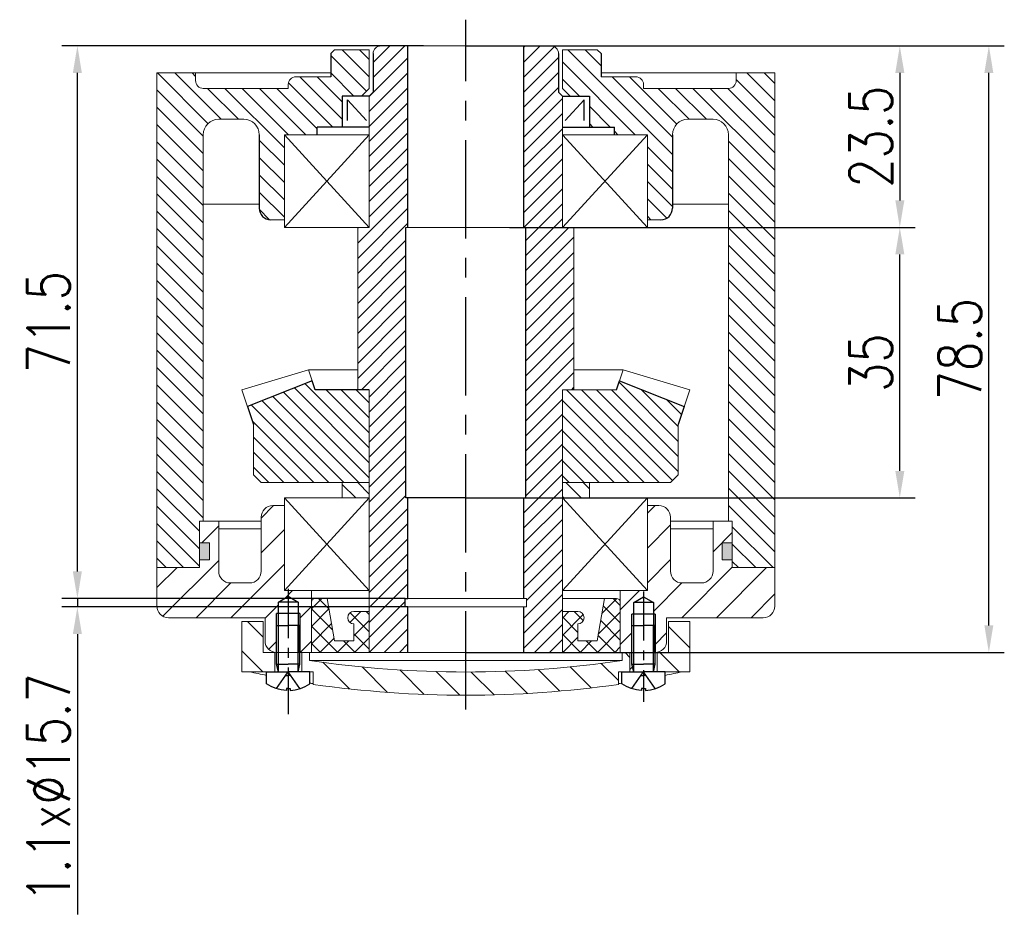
# Model space of a CAD drawing. Header units: inches. Extents: x -739 to 4096, y 9 to 1581.
# Tile 23 of 36: x 3054 to 3181, y 177 to 293. Entities that reach past the tile are written whole.
import ezdxf

# ---------------------------------------------------------------- set-up
doc = ezdxf.new("R2010")
doc.units = ezdxf.units.IN
doc.header["$LTSCALE"] = 10
doc.header["$MEASUREMENT"] = 0
doc.linetypes.add('CENTER', pattern=[10.16, 6.35, -1.27, 1.27, -1.27])
doc.linetypes.add('HIDDEN', pattern=[1.905, 1.27, -0.635])
for name, color, linetype in [('1轮廓实线层', 7, 'Continuous'), ('2细线层', 4, 'Continuous'), ('3中心线层', 1, 'CENTER'), ('4虚线层', 6, 'HIDDEN'), ('5剖面线层', 2, 'Continuous'), ('7标注层', 4, 'Continuous')]:
    doc.layers.add(name, color=color, linetype=linetype)
doc.styles.add('PC_TEXTSTYLE', font='isocp.shx', dxfattribs={"width": 0.8, "bigfont": 'HZFS.SHX'})
doc.styles.add('TH_GBDIM', font='romans.shx', dxfattribs={"width": 0.8, "bigfont": 'gbcbig.shx'})
doc.dimstyles.new('TH_GBDIM', dxfattribs={"dimtxt": 3.5, "dimasz": 2.5, "dimexe": 2, "dimexo": 0, "dimgap": 1, "dimtad": 1, "dimdec": 4, "dimdsep": 46, "dimtxsty": 'TH_GBDIM', "dimcen": 0.09, "dimclrd": 4, "dimclre": 4, "dimclrt": 3, "dimadec": 0, "dimazin": 0, "dimtfac": 1, "dimtdec": 4, "dimtmove": 0, "dimatfit": 3, "dimfxl": 1, "dimtzin": 0, "dimarcsym": 0})
pattern_1 = [(135, (2913.1105, -51.4148), (-1.122532, -1.122532), [])]
pattern_2 = [(315, (-160.4537, 145.2508), (2.245064, 2.245064), [])]

# ---------------------------------------------------------------- blocks, each defined once
blk = doc.blocks.new('A$C2029507C')
at = {"layer": '1轮廓实线层', "extrusion": (1.22465e-16, -7.4988e-33, -1)}
for points in [[(-1.3, 3.4), (-1.3, 8.4), (-2.8, 8.4)], [(-1.53, 2.4), (-1.3, 3.4), (-2.8, 3.4)]]:
    blk.add_lwpolyline(points, dxfattribs=at)
at = {"layer": '1轮廓实线层'}
for points in [[(4.3, 3.4), (4.3, 8.4), (2.8, 8.4)], [(4.08, 2.4), (4.3, 3.4), (2.8, 3.4)], [(5.6, 0.85), (5.6, 2.4), (2.8, 2.4)], [(2.8, 0.24), (3.04, 0.24), (3.04, 0)]]:
    blk.add_lwpolyline(points, dxfattribs=at)
at = {"layer": '1轮廓实线层', "extrusion": (-1.22465e-16, 7.4988e-33, -1)}
for points in [[(0, 0.85), (0, 2.4), (-2.8, 2.4)], [(-2.8, 0.24), (-2.56, 0.24), (-2.56, 0)]]:
    blk.add_lwpolyline(points, dxfattribs=at)
blk.add_arc((-2.8, 4.99), 5, 272.7513, 304.0558, dxfattribs=at)
at = {"layer": '1轮廓实线层'}
blk.add_arc((2.8, 4.99), 5, 272.7513, 304.0558, dxfattribs=at)
at = {"layer": '2细线层', "extrusion": (1.22465e-16, -7.4988e-33, -1)}
blk.add_lwpolyline([(-1.53, 2.4), (-1.53, 8.4)], dxfattribs=at)
at = {"layer": '2细线层'}
blk.add_lwpolyline([(4.08, 2.4), (4.08, 8.4)], dxfattribs=at)
at = {"layer": '4虚线层', "extrusion": (-1.22465e-16, 7.4988e-33, -1)}
for p, q in [((1.3, 0.22), (2.8, 2.4)), ((2.47, 1.92), (2.8, 1.92))]:
    blk.add_line(p, q, dxfattribs=at)
at = {"layer": '4虚线层'}
for p, q in [((4.3, 0.22), (2.8, 2.4)), ((3.13, 1.92), (2.8, 1.92))]:
    blk.add_line(p, q, dxfattribs=at)
at = {"layer": '1轮廓实线层', "color": 7, "style": 'PC_TEXTSTYLE'}
blk.add_text('TH_SUPERPART', height=1e-29, rotation=90, dxfattribs=at).set_placement((2.8, 2.4))
blk = doc.blocks.new('A$C57CB2520')
at = {"linetype": 'Continuous', "lineweight": 0}
h = blk.add_hatch(dxfattribs=at)
h.set_pattern_fill('ANSI31', color=4, angle=-90, style=0)
h.set_pattern_definition(pattern_2)
h.paths.add_polyline_path([(2.75, 11.97), (0, 11.97), (0, 5.47), (4.25, 5.47), (4.25, 7.97), (2.75, 7.97)], flags=0)
h = blk.add_hatch(dxfattribs=at)
h.set_pattern_fill('ANSI31', color=4, angle=-90, style=0)
h.set_pattern_definition(pattern_2)
h.paths.add_polyline_path([(58, 11.97), (55.25, 11.97), (55.25, 7.97), (53.75, 7.97), (53.75, 5.47), (58, 5.47)], flags=0)
h = blk.add_hatch(dxfattribs=at)
h.set_pattern_fill('ANSI31', color=4, angle=-90, style=0)
h.set_pattern_definition(pattern_2)
edge = h.paths.add_edge_path(flags=0)
edge.add_line((50.25, 5.47), (50.25, 7.97))
edge.add_line((50.25, 7.97), (49.25, 7.97))
edge.add_line((49.25, 7.97), (49.25, 6.94))
edge.add_arc((29, 142.44), 137, -98.5, -81.5, ccw=False)
edge.add_line((8.75, 6.94), (8.75, 7.97))
edge.add_line((8.75, 7.97), (7.75, 7.97))
edge.add_line((7.75, 7.97), (7.75, 5.47))
edge.add_line((7.75, 5.47), (9.25, 5.47))
edge.add_line((9.25, 5.47), (9.25, 3.84))
edge.add_arc((29, 142.44), 140, 261.8902, 278.1098)
edge.add_line((48.75, 3.84), (48.75, 5.47))
edge.add_line((48.75, 5.47), (50.25, 5.47))
at = {"color": 7, "linetype": 'Continuous', "lineweight": 15}
for p, q in [((0, 5.47), (0, 11.97)), ((0, 11.97), (2.75, 11.97)), ((2.75, 11.97), (2.75, 7.97)), ((55.25, 7.97), (55.25, 11.97)), ((55.25, 11.97), (58, 11.97)), ((58, 11.97), (58, 5.47)), ((2.75, 7.97), (4.25, 7.97)), ((4.25, 7.97), (4.25, 5.47)), ((7.75, 5.47), (7.75, 7.97)), ((7.75, 7.97), (8.75, 7.97)), ((8.75, 7.97), (8.75, 6.94)), ((49.25, 7.97), (8.75, 7.97)), ((49.25, 6.94), (49.25, 7.97)), ((49.25, 7.97), (50.25, 7.97)), ((50.25, 7.97), (50.25, 5.47)), ((53.75, 5.47), (53.75, 7.97)), ((53.75, 7.97), (55.25, 7.97)), ((49.25, 6.94), (8.75, 6.94)), ((4.25, 5.47), (0, 5.47)), ((4.25, 5.47), (7.75, 5.47)), ((9.25, 5.47), (7.75, 5.47)), ((9.25, 5.47), (9.25, 3.84)), ((48.75, 3.84), (48.75, 5.47)), ((50.25, 5.47), (48.75, 5.47)), ((50.25, 5.47), (53.75, 5.47)), ((58, 5.47), (53.75, 5.47))]:
    blk.add_line(p, q, dxfattribs=at)
for centre, radius, start, end in [((29, 142.44), 137, 261.5, 278.5), ((29.05, 133.49), 131.06, 257.6353, 258.6236), ((28.95, 133.49), 131.06, 281.3764, 282.3647), ((29.05, 133.49), 131.06, 261.1107, 261.3098), ((29, 142.44), 140, 261.8902, 278.1098), ((28.95, 133.49), 131.06, 278.6902, 278.8893)]:
    blk.add_arc(centre, radius, start, end, dxfattribs=at)
at = {"layer": '1轮廓实线层'}
for p, q in [((4.73, 14.5), (6, 15.24)), ((7.28, 14.5), (4.73, 14.5)), ((4.73, 8.02), (4.73, 14.5)), ((6, 15.24), (7.28, 14.5)), ((7.28, 14.5), (7.28, 8)), ((50.73, 14.44), (52, 15.18)), ((53.28, 14.44), (50.73, 14.44)), ((50.73, 7.96), (50.73, 14.44)), ((52, 15.18), (53.28, 14.44)), ((53.28, 14.44), (53.28, 7.94)), ((7.5, 13), (4.5, 13)), ((53.5, 12.94), (50.5, 12.94))]:
    blk.add_line(p, q, dxfattribs=at)
at = {"layer": '2细线层'}
for p, q in [((4.5, 8.06), (4.5, 13)), ((7.5, 13), (7.5, 8)), ((50.5, 8.01), (50.5, 12.94)), ((53.5, 12.94), (53.5, 7.94))]:
    blk.add_line(p, q, dxfattribs=at)
at = {"layer": '3中心线层', "ltscale": 0.1}
for p, q in [((6, 16.19), (6, 0)), ((52, 15.86), (52, 1.58))]:
    blk.add_line(p, q, dxfattribs=at)
at = {"layer": '1轮廓实线层', "color": 7}
for p in [(3.2, 3.07), (49.2, 3.07)]:
    blk.add_blockref('A$C2029507C', p, dxfattribs=at)
blk = doc.blocks.new('*D223')
at = {"layer": '7标注层', "color": 4, "lineweight": -2, "transparency": 16777216}
for p, q in [((3119.07, 289.73), (3169.76, 289.73)), ((3167.76, 286.23), (3167.76, 269.73)), ((3117.23, 266.23), (3169.76, 266.23))]:
    blk.add_line(p, q, dxfattribs=at)
at = {"layer": '7标注层', "color": 4, "transparency": 16777216}
for points in [[(3167.18, 286.23), (3168.35, 286.23), (3167.76, 289.73)], [(3167.18, 269.73), (3168.35, 269.73), (3167.76, 266.23)]]:
    blk.add_solid(points, dxfattribs=at)
at = {"layer": 'Defpoints', "color": 0, "transparency": 16777216}
for p in [(3119.07, 289.73), (3117.23, 266.23), (3167.76, 266.23)]:
    blk.add_point(p, dxfattribs=at)
at = {"layer": '7标注层', "color": 3, "transparency": 16777216, "insert": (3164.01, 277.98), "char_height": 5.5, "attachment_point": 5, "rotation": 90, "style": 'TH_GBDIM'}
blk.add_mtext('23.5', dxfattribs=at)
blk = doc.blocks.new('*D224')
at = {"layer": '7标注层', "color": 4, "lineweight": -2, "transparency": 16777216}
for p, q in [((3119.07, 266.23), (3169.76, 266.23)), ((3167.76, 234.73), (3167.76, 262.73)), ((3115.45, 231.23), (3169.76, 231.23))]:
    blk.add_line(p, q, dxfattribs=at)
at = {"layer": '7标注层', "color": 4, "transparency": 16777216}
for points in [[(3167.18, 262.73), (3168.35, 262.73), (3167.76, 266.23)], [(3167.18, 234.73), (3168.35, 234.73), (3167.76, 231.23)]]:
    blk.add_solid(points, dxfattribs=at)
at = {"layer": 'Defpoints', "color": 0, "transparency": 16777216}
for p in [(3119.07, 266.23), (3167.76, 266.23), (3115.45, 231.23)]:
    blk.add_point(p, dxfattribs=at)
at = {"layer": '7标注层', "color": 3, "transparency": 16777216, "insert": (3164.01, 248.73), "char_height": 5.5, "attachment_point": 5, "rotation": 90, "style": 'TH_GBDIM'}
blk.add_mtext('35', dxfattribs=at)
blk = doc.blocks.new('*D225')
at = {"layer": '7标注层', "color": 4, "lineweight": -2, "transparency": 16777216}
for p, q in [((3111.57, 289.73), (3181.29, 289.73)), ((3179.29, 214.73), (3179.29, 286.23)), ((3111.57, 211.23), (3181.29, 211.23))]:
    blk.add_line(p, q, dxfattribs=at)
at = {"layer": '7标注层', "color": 4, "transparency": 16777216}
for points in [[(3178.71, 286.23), (3179.87, 286.23), (3179.29, 289.73)], [(3178.71, 214.73), (3179.87, 214.73), (3179.29, 211.23)]]:
    blk.add_solid(points, dxfattribs=at)
at = {"layer": 'Defpoints', "color": 0, "transparency": 16777216}
for p in [(3111.57, 289.73), (3179.29, 289.73), (3111.57, 211.23)]:
    blk.add_point(p, dxfattribs=at)
at = {"layer": '7标注层', "color": 3, "transparency": 16777216, "insert": (3175.54, 250.48), "char_height": 5.5, "attachment_point": 5, "rotation": 90, "style": 'TH_GBDIM'}
blk.add_mtext('78.5', dxfattribs=at)
blk = doc.blocks.new('*D226')
at = {"layer": '7标注层', "color": 4, "lineweight": -2, "transparency": 16777216}
for p, q in [((3106.07, 289.73), (3059.28, 289.73)), ((3061.28, 221.71), (3061.28, 286.23)), ((3103.72, 218.21), (3059.28, 218.21))]:
    blk.add_line(p, q, dxfattribs=at)
at = {"layer": '7标注层', "color": 4, "transparency": 16777216}
for points in [[(3060.69, 286.23), (3061.86, 286.23), (3061.28, 289.73)], [(3060.69, 221.71), (3061.86, 221.71), (3061.28, 218.21)]]:
    blk.add_solid(points, dxfattribs=at)
at = {"layer": 'Defpoints', "color": 0, "transparency": 16777216}
for p in [(3061.28, 289.73), (3106.07, 289.73), (3103.72, 218.21)]:
    blk.add_point(p, dxfattribs=at)
at = {"layer": '7标注层', "color": 3, "transparency": 16777216, "insert": (3057.53, 253.97), "char_height": 5.5, "attachment_point": 5, "rotation": 90, "style": 'TH_GBDIM'}
blk.add_mtext('71.5', dxfattribs=at)
blk = doc.blocks.new('*D227')
at = {"layer": '7标注层', "color": 4, "lineweight": -2, "transparency": 16777216}
for p, q in [((3061.28, 221.71), (3061.28, 225.21)), ((3103.72, 218.21), (3059.28, 218.21)), ((3061.28, 218.21), (3061.28, 217.11)), ((3103.72, 217.11), (3059.28, 217.11)), ((3061.28, 213.61), (3061.28, 177.31))]:
    blk.add_line(p, q, dxfattribs=at)
at = {"layer": '7标注层', "color": 4, "transparency": 16777216}
for points in [[(3060.69, 221.71), (3061.86, 221.71), (3061.28, 218.21)], [(3060.69, 213.61), (3061.86, 213.61), (3061.28, 217.11)]]:
    blk.add_solid(points, dxfattribs=at)
at = {"layer": 'Defpoints', "color": 0, "transparency": 16777216}
for p in [(3103.72, 218.21), (3061.28, 217.11), (3103.72, 217.11)]:
    blk.add_point(p, dxfattribs=at)
at = {"layer": '7标注层', "color": 3, "transparency": 16777216, "insert": (3057.53, 193.71), "char_height": 5.5, "attachment_point": 5, "rotation": 90, "style": 'TH_GBDIM'}
blk.add_mtext('1.1x%%c15.7', dxfattribs=at)

msp = doc.modelspace()

# ---------------------------------------------------------------- hatches: boundary and pattern name
at = {"layer": '5剖面线层'}
h = msp.add_hatch(dxfattribs=at)
h.set_pattern_fill('ANSI31', color=2, scale=11)
h.set_pattern_definition([(45, (1764.7424, 4.7309), (-0.9722718, 0.9722718), [])])
h.paths.add_polyline_path([(3103.824, 266.226), (3104.074, 266.226), (3104.074, 289.726), (3100.572, 289.726, 0.4138254), (3099.574, 288.726), (3099.574, 283.726), (3099.074, 283.226), (3099.074, 266.226), (3097.574, 266.226), (3097.574, 245.226), (3099.074, 245.226), (3099.074, 211.226), (3104.074, 211.226), (3104.074, 217.114), (3103.724, 217.114), (3103.724, 218.214), (3104.074, 218.214), (3104.074, 231.226), (3103.824, 231.226)])
h.paths.add_polyline_path([(3125.574, 266.226), (3124.074, 266.226), (3124.074, 283.226), (3123.574, 283.726), (3123.574, 288.726, 0.4146018), (3122.572, 289.726), (3119.074, 289.726), (3119.074, 266.226), (3119.324, 266.226), (3119.324, 231.226), (3119.074, 231.226), (3119.074, 218.214), (3119.424, 218.214), (3119.424, 217.114), (3119.074, 217.114), (3119.074, 211.226), (3124.074, 211.226), (3124.074, 245.226), (3125.574, 245.226)])
h = msp.add_hatch(dxfattribs=at)
h.set_pattern_fill('ANSI31', color=256, scale=0.5, angle=90, style=0)
h.set_pattern_definition(pattern_1)
h.paths.add_polyline_path([(3071.574, 265.735), (3077.574, 265.735), (3077.574, 228.226), (3077.074, 228.226), (3077.074, 222.226), (3071.574, 222.226)])
edge = h.paths.add_edge_path()
edge.add_line((3071.574, 286.226), (3076.574, 286.226))
edge.add_line((3076.574, 286.226), (3076.574, 285.226))
edge.add_arc((3077.574, 285.226), 1, 540, 630)
edge.add_line((3077.574, 284.226), (3081.519, 284.226))
edge.add_line((3081.519, 284.226), (3081.519, 280.226))
edge.add_line((3081.519, 280.226), (3079.574, 280.226))
edge.add_arc((3079.574, 278.226), 2, 450, 540)
edge.add_line((3077.574, 278.226), (3077.574, 265.735))
edge.add_line((3077.574, 265.735), (3071.574, 265.735))
edge.add_line((3071.574, 265.735), (3071.574, 286.226))
edge = h.paths.add_edge_path()
edge.add_line((3084.824, 274.56), (3088.074, 274.56))
edge.add_line((3088.074, 274.56), (3088.074, 267.226))
edge.add_line((3088.074, 267.226), (3086.324, 267.226))
edge.add_arc((3086.324, 268.726), 1.5, 180, 270, ccw=False)
edge.add_line((3084.824, 268.726), (3084.824, 274.56))
edge = h.paths.add_edge_path()
edge.add_line((3098.074, 283.226), (3099.074, 284.226))
edge.add_line((3099.074, 284.226), (3099.074, 289.226))
edge.add_line((3099.074, 289.226), (3094.574, 289.226))
edge.add_line((3094.574, 289.226), (3094.074, 288.726))
edge.add_line((3094.074, 288.726), (3094.074, 285.726))
edge.add_line((3094.074, 285.726), (3089.574, 285.726))
edge.add_arc((3089.574, 284.726), 1, 90, 135)
edge.add_arc((3078.433, 289.341), 11.141, 335.53158, 339.46842, ccw=False)
edge.add_line((3088.574, 284.726), (3088.574, 284.226))
edge.add_line((3088.574, 284.226), (3081.519, 284.226))
edge.add_line((3081.519, 284.226), (3081.519, 280.226))
edge.add_line((3081.519, 280.226), (3082.824, 280.226))
edge.add_arc((3082.824, 278.226), 2, 0, 90, ccw=False)
edge.add_line((3084.824, 278.226), (3084.824, 274.56))
edge.add_line((3084.824, 274.56), (3088.074, 274.56))
edge.add_line((3088.074, 274.56), (3088.074, 278.226))
edge.add_line((3088.074, 278.226), (3092.324, 278.226))
edge.add_line((3092.324, 278.226), (3092.324, 279.226))
edge.add_line((3092.324, 279.226), (3095.574, 279.226))
edge.add_line((3095.574, 279.226), (3095.574, 283.226))
edge.add_line((3095.574, 283.226), (3098.074, 283.226))
h = msp.add_hatch(dxfattribs=at)
h.set_pattern_fill('ANSI31', color=256, scale=0.5, angle=90, style=0)
h.set_pattern_definition(pattern_1)
h.paths.add_polyline_path([(3151.574, 265.735), (3145.574, 265.735), (3145.574, 228.226), (3146.074, 228.226), (3146.074, 222.226), (3151.574, 222.226)])
edge = h.paths.add_edge_path()
edge.add_line((3151.574, 286.226), (3146.574, 286.226))
edge.add_line((3146.574, 286.226), (3146.574, 285.226))
edge.add_arc((3145.574, 285.226), 1, -90, 0, ccw=False)
edge.add_line((3145.574, 284.226), (3141.629, 284.226))
edge.add_line((3141.629, 284.226), (3141.629, 280.226))
edge.add_line((3141.629, 280.226), (3143.574, 280.226))
edge.add_arc((3143.574, 278.226), 2, 0, 90, ccw=False)
edge.add_line((3145.574, 278.226), (3145.574, 265.735))
edge.add_line((3145.574, 265.735), (3151.574, 265.735))
edge.add_line((3151.574, 265.735), (3151.574, 286.226))
edge = h.paths.add_edge_path()
edge.add_line((3138.324, 274.56), (3135.074, 274.56))
edge.add_line((3135.074, 274.56), (3135.074, 267.226))
edge.add_line((3135.074, 267.226), (3136.824, 267.226))
edge.add_arc((3136.824, 268.726), 1.5, 270, 360)
edge.add_line((3138.324, 268.726), (3138.324, 274.56))
edge = h.paths.add_edge_path()
edge.add_line((3124.074, 283.226), (3127.574, 283.226))
edge.add_line((3127.574, 283.226), (3127.574, 279.226))
edge.add_line((3127.574, 279.226), (3130.824, 279.226))
edge.add_line((3130.824, 279.226), (3130.824, 278.226))
edge.add_line((3130.824, 278.226), (3135.074, 278.226))
edge.add_line((3135.074, 278.226), (3135.074, 274.56))
edge.add_line((3135.074, 274.56), (3138.324, 274.56))
edge.add_line((3138.324, 274.56), (3138.324, 278.226))
edge.add_arc((3140.324, 278.226), 2, 90, 180, ccw=False)
edge.add_line((3140.324, 280.226), (3141.629, 280.226))
edge.add_line((3141.629, 280.226), (3141.629, 284.226))
edge.add_line((3141.629, 284.226), (3134.574, 284.226))
edge.add_line((3134.574, 284.226), (3134.574, 284.726))
edge.add_arc((3144.714, 289.341), 11.141, 200.53158, 204.46842, ccw=False)
edge.add_arc((3133.574, 284.726), 1, 45, 90)
edge.add_line((3133.574, 285.726), (3129.074, 285.726))
edge.add_line((3129.074, 285.726), (3129.074, 288.726))
edge.add_line((3129.074, 288.726), (3128.574, 289.226))
edge.add_line((3128.574, 289.226), (3124.074, 289.226))
edge.add_line((3124.074, 289.226), (3124.074, 283.226))
h = msp.add_hatch(dxfattribs=at)
h.set_pattern_fill('ANSI31', color=256, scale=11, angle=90, style=0)
h.set_pattern_definition([(135, (1764.7424, 4.7309), (-0.9722718, -0.9722718), [])])
h.paths.add_polyline_path([(3099.074, 245.226), (3092.061, 245.226), (3091.682, 246.363), (3083.299, 243.05), (3084.074, 240.726), (3084.074, 234.226), (3085.074, 233.226), (3099.074, 233.226)])
h.paths.add_polyline_path([(3124.074, 233.226), (3138.074, 233.226), (3139.074, 234.226), (3139.074, 240.726), (3139.848, 243.05), (3131.466, 246.363), (3131.087, 245.226), (3124.074, 245.226)])
h = msp.add_hatch(dxfattribs=at)
h.set_pattern_fill('ANSI31', color=256, scale=0.5, angle=90, style=0)
h.set_pattern_definition([(135, (2913.1105, -73.9831), (-1.122532, -1.122532), [])])
h.paths.add_polyline_path([(3095.574, 233.226), (3095.574, 231.226), (3099.074, 231.226), (3099.074, 233.226)])
h.paths.add_polyline_path([(3127.574, 231.226), (3127.574, 233.226), (3124.074, 233.226), (3124.074, 231.226)])
h = msp.add_hatch(dxfattribs=at)
h.set_pattern_fill('ANSI31', color=4, style=0)
h.set_pattern_definition([(45, (2913.1105, -64.573), (-2.245064, 2.245064), [])])
edge = h.paths.add_edge_path()
edge.add_line((3087.299, 217.751), (3088.574, 218.487))
edge.add_line((3088.574, 218.487), (3088.574, 219.226))
edge.add_line((3088.574, 219.226), (3088.074, 219.226))
edge.add_line((3088.074, 219.226), (3088.074, 230.226))
edge.add_line((3088.074, 230.226), (3086.574, 230.226))
edge.add_arc((3086.574, 228.726), 1.5, 90, 180)
edge.add_line((3085.074, 228.726), (3085.074, 221.726))
edge.add_arc((3083.574, 221.726), 1.5, 270, 360, ccw=False)
edge.add_line((3083.574, 220.226), (3081.074, 220.226))
edge.add_arc((3081.074, 221.726), 1.5, 180, 270, ccw=False)
edge.add_line((3079.574, 221.726), (3079.574, 228.226))
edge.add_line((3079.574, 228.226), (3077.074, 228.226))
edge.add_line((3077.074, 228.226), (3077.074, 225.426))
edge.add_line((3077.074, 225.426), (3078.374, 225.426))
edge.add_line((3078.374, 225.426), (3078.374, 223.226))
edge.add_line((3078.374, 223.226), (3077.074, 223.226))
edge.add_line((3077.074, 223.226), (3077.074, 222.226))
edge.add_line((3077.074, 222.226), (3071.574, 222.226))
edge.add_line((3071.574, 222.226), (3071.574, 217.226))
edge.add_arc((3073.074, 217.226), 1.5, 180, 270)
edge.add_line((3073.074, 215.726), (3085.574, 215.726))
edge.add_line((3085.574, 215.726), (3085.574, 212.726))
edge.add_arc((3087.074, 212.726), 1.5, 180, 270)
edge.add_line((3087.074, 211.226), (3087.074, 214.726))
edge.add_line((3087.074, 214.726), (3087.074, 216.251))
edge.add_line((3087.074, 216.251), (3087.299, 216.251))
edge.add_line((3087.299, 216.251), (3087.299, 217.751))
h.paths.add_polyline_path([(3091.574, 219.226), (3088.574, 219.226), (3088.574, 218.487), (3089.849, 217.751), (3089.849, 216.251), (3090.074, 216.251), (3090.074, 211.251), (3090.074, 211.226), (3091.574, 211.226)])
edge = h.paths.add_edge_path()
edge.add_line((3151.574, 222.226), (3146.074, 222.226))
edge.add_line((3146.074, 222.226), (3146.074, 223.226))
edge.add_line((3146.074, 223.226), (3144.774, 223.226))
edge.add_line((3144.774, 223.226), (3144.774, 225.426))
edge.add_line((3144.774, 225.426), (3146.074, 225.426))
edge.add_line((3146.074, 225.426), (3146.074, 228.226))
edge.add_line((3146.074, 228.226), (3143.574, 228.226))
edge.add_line((3143.574, 228.226), (3143.574, 221.726))
edge.add_arc((3142.074, 221.726), 1.5, 270, 360, ccw=False)
edge.add_line((3142.074, 220.226), (3139.574, 220.226))
edge.add_arc((3139.574, 221.726), 1.5, 180, 270, ccw=False)
edge.add_line((3138.074, 221.726), (3138.074, 228.726))
edge.add_arc((3136.574, 228.726), 1.5, 0, 90)
edge.add_line((3136.574, 230.226), (3135.074, 230.226))
edge.add_line((3135.074, 230.226), (3135.074, 219.226))
edge.add_line((3135.074, 219.226), (3131.574, 219.226))
edge.add_line((3131.574, 219.226), (3131.574, 217.727))
edge.add_arc((3131.074, 217.726), 0.5, -0.10835, 0.10835, ccw=False)
edge.add_line((3131.574, 217.725), (3131.574, 211.726))
edge.add_line((3131.574, 211.726), (3131.574, 211.226))
edge.add_line((3131.574, 211.226), (3131.824, 211.226))
edge.add_line((3131.824, 211.226), (3132.824, 211.226))
edge.add_line((3132.824, 211.226), (3132.824, 208.726))
edge.add_line((3132.824, 208.726), (3133.299, 208.726))
edge.add_line((3133.299, 208.726), (3133.074, 209.726))
edge.add_line((3133.074, 209.726), (3133.074, 214.726))
edge.add_line((3133.074, 214.726), (3133.074, 216.195))
edge.add_line((3133.074, 216.195), (3133.299, 216.195))
edge.add_line((3133.299, 216.195), (3133.299, 217.695))
edge.add_line((3133.299, 217.695), (3134.574, 218.431))
edge.add_line((3134.574, 218.431), (3135.849, 217.695))
edge.add_line((3135.849, 217.695), (3135.849, 216.195))
edge.add_line((3135.849, 216.195), (3136.074, 216.195))
edge.add_line((3136.074, 216.195), (3136.074, 211.226))
edge.add_arc((3136.074, 212.726), 1.5, 270, 360)
edge.add_line((3137.574, 212.726), (3137.574, 215.726))
edge.add_line((3137.574, 215.726), (3150.074, 215.726))
edge.add_arc((3150.074, 217.226), 1.5, 270, 360)
edge.add_line((3151.574, 217.226), (3151.574, 222.226))
h = msp.add_hatch(color=256, dxfattribs=at)
h.paths.add_polyline_path([(3078.374, 225.426), (3077.074, 225.426), (3077.074, 223.226), (3078.374, 223.226)])
h.paths.add_polyline_path([(3144.774, 223.226), (3146.074, 223.226), (3146.074, 225.426), (3144.774, 225.426)])
h = msp.add_hatch(dxfattribs=at)
h.set_pattern_fill('ANSI37', color=256, scale=0.5, style=0)
h.set_pattern_definition([(45, (2913.1105, -51.4148), (-1.122532, 1.122532), []), (135, (2913.1105, -51.4148), (-1.122532, -1.122532), [])])
h.paths.add_polyline_path([(3093.604, 218.226), (3092.073, 218.226, 0.414009), (3091.574, 217.726), (3091.574, 211.226), (3099.074, 211.226), (3099.074, 216.526), (3097.074, 216.526, 1), (3097.074, 214.926), (3097.074, 212.726), (3094.574, 212.726)])
h.paths.add_polyline_path([(3128.574, 212.726), (3126.074, 212.726), (3126.074, 214.926, 1.0000005), (3126.074, 216.526), (3126.074, 216.526), (3124.074, 216.526), (3124.074, 211.226), (3131.574, 211.226), (3131.574, 217.727, 0.4134553), (3131.074, 218.226), (3129.544, 218.226)])

# ---------------------------------------------------------------- linework, layer by layer
at = {"color": 7, "linetype": 'Continuous', "lineweight": 15}
for p, q in [((3111.574, 289.726), (3100.572, 289.726)), ((3111.574, 289.726), (3122.575, 289.726)), ((3099.074, 289.226), (3094.574, 289.226)), ((3099.074, 284.226), (3099.074, 289.226)), ((3124.074, 284.226), (3124.074, 289.226)), ((3124.074, 289.226), (3128.574, 289.226)), ((3071.574, 286.226), (3071.574, 222.226)), ((3094.074, 286.226), (3071.574, 286.226)), ((3076.574, 286.226), (3076.574, 285.226)), ((3094.074, 285.726), (3089.574, 285.726)), ((3129.074, 286.226), (3151.574, 286.226)), ((3129.074, 285.726), (3133.574, 285.726)), ((3146.574, 286.226), (3146.574, 285.226)), ((3151.574, 286.226), (3151.574, 222.226)), ((3088.574, 284.226), (3088.574, 284.726)), ((3134.574, 284.226), (3134.574, 284.726)), ((3088.574, 284.226), (3077.574, 284.226)), ((3099.074, 266.226), (3099.074, 283.226)), ((3124.074, 266.226), (3124.074, 283.226)), ((3134.574, 284.226), (3145.574, 284.226)), ((3079.574, 280.226), (3082.824, 280.226)), ((3143.574, 280.226), (3140.324, 280.226)), ((3077.574, 278.226), (3077.574, 228.226)), ((3088.074, 266.226), (3088.074, 278.226)), ((3088.074, 278.226), (3099.074, 278.226)), ((3135.074, 278.226), (3124.074, 278.226)), ((3135.074, 266.226), (3135.074, 278.226)), ((3145.574, 278.226), (3145.574, 228.226)), ((3077.574, 269.226), (3084.824, 269.226)), ((3145.574, 269.226), (3138.324, 269.226)), ((3088.074, 267.226), (3086.324, 267.226)), ((3135.074, 267.226), (3136.824, 267.226)), ((3099.074, 266.226), (3088.074, 266.226)), ((3097.574, 245.226), (3097.574, 266.226)), ((3111.574, 266.226), (3103.824, 266.226)), ((3111.574, 266.226), (3119.324, 266.226)), ((3124.074, 266.226), (3135.074, 266.226)), ((3125.574, 245.226), (3125.574, 266.226)), ((3091.199, 247.812), (3082.583, 245.199)), ((3091.199, 247.812), (3097.574, 247.812)), ((3091.199, 247.812), (3092.061, 245.226)), ((3131.949, 247.812), (3125.574, 247.812)), ((3131.949, 247.812), (3131.087, 245.226)), ((3131.949, 247.812), (3140.565, 245.199)), ((3082.583, 245.199), (3084.074, 240.726)), ((3099.074, 245.226), (3099.074, 233.226)), ((3099.074, 211.226), (3099.074, 245.226)), ((3124.074, 245.226), (3124.074, 233.226)), ((3131.087, 245.226), (3124.074, 245.226)), ((3124.074, 211.226), (3124.074, 245.226)), ((3140.565, 245.199), (3139.074, 240.726)), ((3084.074, 240.726), (3084.074, 234.226)), ((3139.074, 240.726), (3139.074, 234.226)), ((3084.074, 234.226), (3085.074, 233.226)), ((3139.074, 234.226), (3138.074, 233.226)), ((3085.074, 233.226), (3099.074, 233.226)), ((3095.574, 231.226), (3095.574, 233.226)), ((3099.074, 231.226), (3099.074, 233.226)), ((3124.074, 231.226), (3124.074, 233.226)), ((3138.074, 233.226), (3124.074, 233.226)), ((3127.574, 231.226), (3127.574, 233.226)), ((3088.074, 231.226), (3099.074, 231.226)), ((3088.074, 219.226), (3088.074, 231.226)), ((3135.074, 231.226), (3124.074, 231.226)), ((3135.074, 219.226), (3135.074, 231.226)), ((3088.074, 230.226), (3086.574, 230.226)), ((3099.074, 230.626), (3099.074, 219.826)), ((3124.074, 230.626), (3124.074, 219.826)), ((3135.074, 230.226), (3136.574, 230.226)), ((3079.574, 228.226), (3077.074, 228.226)), ((3077.074, 222.226), (3077.074, 228.226)), ((3077.074, 228.226), (3077.574, 228.226)), ((3079.574, 228.226), (3079.574, 221.726)), ((3079.574, 228.226), (3085.074, 228.226)), ((3085.074, 221.726), (3085.074, 228.726)), ((3138.074, 221.726), (3138.074, 228.726)), ((3143.574, 228.226), (3138.074, 228.226)), ((3143.574, 228.226), (3143.574, 221.726)), ((3143.574, 228.226), (3146.074, 228.226)), ((3146.074, 228.226), (3145.574, 228.226)), ((3146.074, 222.226), (3146.074, 228.226)), ((3085.074, 227.226), (3079.574, 227.226)), ((3138.074, 227.226), (3143.574, 227.226)), ((3078.374, 225.426), (3077.074, 225.426)), ((3078.374, 223.226), (3078.374, 225.426)), ((3144.774, 225.426), (3146.074, 225.426)), ((3144.774, 223.226), (3144.774, 225.426)), ((3077.074, 223.226), (3078.374, 223.226)), ((3146.074, 223.226), (3144.774, 223.226)), ((3071.574, 217.226), (3071.574, 222.226)), ((3077.074, 222.226), (3071.574, 222.226)), ((3077.074, 222.226), (3071.574, 222.226)), ((3146.074, 222.226), (3151.574, 222.226)), ((3146.074, 222.226), (3151.574, 222.226)), ((3151.574, 217.226), (3151.574, 222.226)), ((3083.574, 220.226), (3081.074, 220.226)), ((3139.574, 220.226), (3142.074, 220.226)), ((3088.074, 219.226), (3099.074, 219.226)), ((3091.574, 219.226), (3091.574, 211.226)), ((3093.604, 218.226), (3092.074, 218.226)), ((3094.574, 212.726), (3093.604, 218.226)), ((3093.604, 218.226), (3099.074, 218.226)), ((3103.724, 218.214), (3111.574, 218.214)), ((3103.724, 217.114), (3103.724, 218.214)), ((3119.424, 218.214), (3111.574, 218.214)), ((3119.424, 217.114), (3119.424, 218.214)), ((3135.074, 219.226), (3124.074, 219.226)), ((3129.544, 218.226), (3124.074, 218.226)), ((3128.574, 212.726), (3129.544, 218.226)), ((3129.544, 218.226), (3131.074, 218.226)), ((3131.574, 219.226), (3131.574, 211.226)), ((3091.574, 217.726), (3091.574, 211.726)), ((3103.724, 217.114), (3111.574, 217.114)), ((3119.424, 217.114), (3111.574, 217.114)), ((3131.574, 217.726), (3131.574, 211.726)), ((3085.574, 215.726), (3073.074, 215.726)), ((3085.574, 212.726), (3085.574, 215.726)), ((3099.074, 216.526), (3097.074, 216.526)), ((3124.074, 216.526), (3126.074, 216.526)), ((3137.574, 215.726), (3150.074, 215.726)), ((3137.574, 212.726), (3137.574, 215.726)), ((3097.074, 214.926), (3097.074, 212.726)), ((3126.074, 214.926), (3126.074, 212.726)), ((3097.074, 212.726), (3094.574, 212.726)), ((3126.074, 212.726), (3128.574, 212.726)), ((3087.074, 211.226), (3111.574, 211.226)), ((3136.074, 211.226), (3111.574, 211.226))]:
    msp.add_line(p, q, dxfattribs=at)
for p, q in [((3094.574, 289.226), (3094.074, 288.726)), ((3094.074, 288.726), (3094.074, 285.726)), ((3128.574, 289.226), (3129.074, 288.726)), ((3129.074, 288.726), (3129.074, 285.726)), ((3091.682, 246.364), (3083.299, 243.05)), ((3131.465, 246.364), (3139.848, 243.05))]:
    msp.add_line(p, q)
at = {"color": 4}
for p, q in [((3088.074, 266.226), (3099.074, 278.226)), ((3088.074, 278.226), (3099.074, 266.226)), ((3135.074, 266.226), (3124.074, 278.226)), ((3135.074, 278.226), (3124.074, 266.226)), ((3088.074, 219.226), (3099.074, 231.226)), ((3088.074, 231.226), (3099.074, 219.226)), ((3135.074, 219.226), (3124.074, 231.226)), ((3135.074, 231.226), (3124.074, 219.226))]:
    msp.add_line(p, q, dxfattribs=at)
at = {"color": 7}
for p, q in [((3091.682, 246.364), (3083.299, 243.05)), ((3092.061, 245.226), (3091.682, 246.364)), ((3131.087, 245.226), (3131.465, 246.364)), ((3131.465, 246.364), (3139.848, 243.05)), ((3099.074, 245.226), (3092.061, 245.226)), ((3083.299, 243.05), (3084.074, 240.726)), ((3139.848, 243.05), (3139.074, 240.726))]:
    msp.add_line(p, q, dxfattribs=at)
at = {"color": 7, "linetype": 'Continuous', "lineweight": 15}
for centre, radius, start, end in [((3100.574, 288.726), 1, 90, 180), ((3122.574, 288.726), 1, 0, 90), ((3089.574, 284.726), 1, 90, 180), ((3133.574, 284.726), 1, 0, 90), ((3077.574, 285.226), 1, 180, 270), ((3145.574, 285.226), 1, 270, 0), ((3079.574, 278.226), 2, 90, 180), ((3082.824, 278.226), 2, 0, 90), ((3140.324, 278.226), 2, 90, 180), ((3143.574, 278.226), 2, 0, 90), ((3086.574, 228.726), 1.5, 90, 180), ((3136.574, 228.726), 1.5, 0, 90), ((3081.074, 221.726), 1.5, 180, 270), ((3083.574, 221.726), 1.5, 270, 0), ((3139.574, 221.726), 1.5, 180, 270), ((3142.074, 221.726), 1.5, 270, 0), ((3092.074, 217.726), 0.5, 90, 180), ((3131.074, 217.726), 0.5, 0, 90), ((3073.074, 217.226), 1.5, 180, 270), ((3150.074, 217.226), 1.5, 270, 0), ((3097.074, 215.726), 0.8, 90, 270), ((3126.074, 215.726), 0.8, 270, 90), ((3087.074, 212.726), 1.5, 180, 270), ((3136.074, 212.726), 1.5, 270, 0)]:
    msp.add_arc(centre, radius, start, end, dxfattribs=at)
at = {"layer": '1轮廓实线层', "ltscale": 2}
for p, q in [((3104.074, 266.226), (3104.074, 289.726)), ((3119.074, 266.226), (3119.074, 289.726)), ((3103.824, 231.226), (3103.824, 266.226)), ((3119.324, 231.226), (3119.324, 266.226)), ((3111.574, 231.226), (3103.824, 231.226)), ((3104.074, 218.214), (3104.074, 231.226)), ((3111.574, 231.226), (3119.324, 231.226)), ((3119.074, 218.214), (3119.074, 231.226)), ((3104.074, 211.226), (3104.074, 217.114)), ((3119.074, 211.226), (3119.074, 217.114))]:
    msp.add_line(p, q, dxfattribs=at)
at = {"layer": '1轮廓实线层'}
for p, q in [((3099.574, 288.726), (3099.574, 283.726)), ((3123.574, 288.726), (3123.574, 283.726)), ((3095.574, 283.226), (3095.574, 279.226)), ((3099.074, 283.226), (3095.574, 283.226)), ((3098.074, 283.226), (3099.074, 284.226)), ((3099.074, 283.226), (3099.574, 283.726)), ((3124.074, 283.226), (3123.574, 283.726)), ((3125.074, 283.226), (3124.074, 284.226)), ((3124.074, 283.226), (3127.574, 283.226)), ((3127.574, 283.226), (3127.574, 279.226)), ((3092.324, 278.226), (3092.324, 279.226)), ((3099.074, 279.226), (3092.324, 279.226)), ((3124.074, 279.226), (3130.824, 279.226)), ((3130.824, 278.226), (3130.824, 279.226)), ((3103.724, 217.114), (3103.724, 218.214)), ((3103.724, 218.214), (3104.074, 218.214)), ((3104.074, 217.114), (3103.724, 217.114))]:
    msp.add_line(p, q, dxfattribs=at)
at = {"layer": '1轮廓实线层', "color": 7}
for p, q in [((3096.259, 280.059), (3096.259, 282.742)), ((3096.259, 282.742), (3098.701, 280.059)), ((3126.889, 282.742), (3124.446, 280.059)), ((3126.889, 280.059), (3126.889, 282.742)), ((3084.824, 278.226), (3084.824, 268.726)), ((3138.324, 278.226), (3138.324, 268.726))]:
    msp.add_line(p, q, dxfattribs=at)
for centre, start, end in [((3086.324, 268.726), 180, 270), ((3136.824, 268.726), 270, 0)]:
    msp.add_arc(centre, 1.5, start, end, dxfattribs=at)
at = {"layer": '3中心线层', "ltscale": 0.2}
msp.add_line((3111.574, 203.856), (3111.574, 293.112), dxfattribs=at)

# ---------------------------------------------------------------- block references
msp.add_blockref('A$C57CB2520', (3082.574, 203.252), dxfattribs=at)

# ---------------------------------------------------------------- dimensions: what is measured, and where the dimension line sits
at = {"layer": '7标注层'}
dim = msp.add_linear_dim(base=(3061.276, 289.726), p1=(3103.724, 218.214), p2=(3106.073, 289.726), angle=90, dimstyle='TH_GBDIM', override={"dimtxt": 5.5, "dimasz": 3.5, "dimgap": 1, "dimtad": 1, "dimjust": 0, "dimdec": 1, "dimlfac": 1, "dimse1": 0, "dimse2": 0, "dimsd1": 0, "dimsd2": 0, "dimadec": 1}, dxfattribs=at)
dim.commit()
dim.dimension.update_dxf_attribs({"geometry": '*D226', "text_midpoint": (3061.276, 253.97), "dimtype": 160})
for base, p1, p2, picture, middle in [((3179.291, 289.726), (3111.574, 211.226), (3111.574, 289.726), '*D225', (3175.541, 250.476)), ((3167.763, 266.226), (3119.074, 289.726), (3117.229, 266.226), '*D223', (3164.013, 277.976)), ((3167.762, 266.226), (3115.449, 231.226), (3119.074, 266.226), '*D224', (3164.012, 248.726))]:
    dim = msp.add_linear_dim(base=base, p1=p1, p2=p2, angle=90, dimstyle='TH_GBDIM', override={"dimtxt": 5.5, "dimasz": 3.5, "dimdec": 1, "dimadec": 1}, dxfattribs=at)
    dim.commit()
    dim.dimension.update_dxf_attribs({"geometry": picture, "text_midpoint": middle})
dim = msp.add_linear_dim(base=(3061.276, 217.114), p1=(3103.724, 218.214), p2=(3103.724, 217.114), angle=90, text='<>x%%c15.7', dimstyle='TH_GBDIM', override={"dimtxt": 5.5, "dimasz": 3.5, "dimdec": 1, "dimadec": 1}, dxfattribs=at)
dim.commit()
dim.dimension.update_dxf_attribs({"geometry": '*D227', "text_midpoint": (3061.276, 193.714), "dimtype": 160})

doc.saveas('drawing.dxf')
